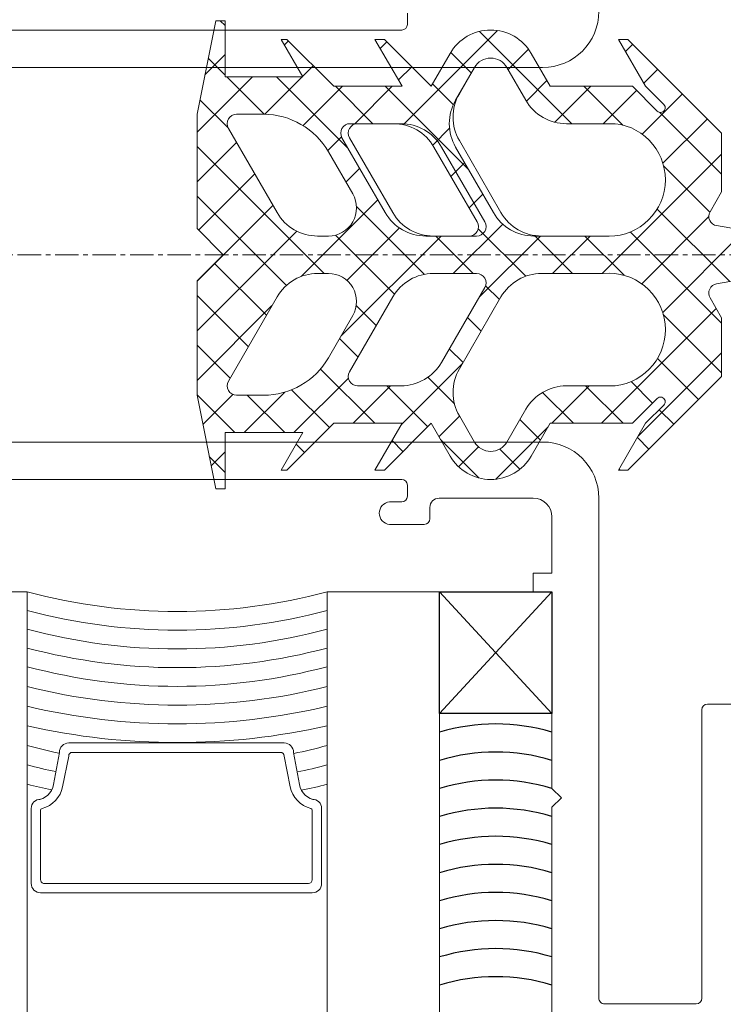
# Model space of a CAD drawing. Header units: inches. Extents: x -647532 to 3008597, y -136987 to 2557681.
# Tile 92 of 153: x 45308 to 45346, y 44522 to 44575. Entities that reach past the tile are written whole.
import ezdxf
from ezdxf import colors
from ezdxf.entities.mleader import LeaderData, LeaderLine
from ezdxf.enums import TextEntityAlignment as Align
from ezdxf.math import Vec2, Vec3

# ---------------------------------------------------------------- set-up
doc = ezdxf.new("R2010")
doc.units = ezdxf.units.IN
doc.header["$MEASUREMENT"] = 0
doc.linetypes.add('BIAL-IT1I-KGD-001-IN-DWG-141 LEVEL 2 - OVERALL FIRE EXIT PLAN$0$CENTER', pattern=[2, 1.25, -0.25, 0.25, -0.25])
doc.layers.add('ARCH', color=8, linetype='Continuous')
for name, color, linetype, lineweight in [('FURN', 8, 'Continuous', 5), ('FURN-HATCH', 8, 'Continuous', 5), ('YD-EXTERNAL 1', 8, 'Continuous', 5)]:
    doc.layers.add(name, color=color, linetype=linetype, lineweight=lineweight)
doc.styles.add('ARIAL', font='arial.ttf')
doc.styles.get("Standard").update_dxf_attribs({"font": 'arial.ttf'})

# ---------------------------------------------------------------- blocks, each defined once
blk = doc.blocks.new('BIAL-IT1I-KGD-001-IN-DWG-141 LEVEL 2 - OVERALL FIRE EXIT PLAN$0$A$C258E6B3D')
at = {"linetype": 'BIAL-IT1I-KGD-001-IN-DWG-141 LEVEL 2 - OVERALL FIRE EXIT PLAN$0$CENTER'}
blk.add_line((4455.52, 91.444), (4455.52, 776.348), dxfattribs=at)
for p, q in [((4454.52, 187.899), (4453.966, 184.747)), ((4457.074, 184.747), (4456.52, 187.899)), ((4458.6, 181.872), (4454.229, 186.243)), ((4479.52, 185.664), (4479.52, 184.264)), ((4453.081, 181.58), (4456.951, 185.449)), ((4449.02, 185.018), (4444.02, 180.018)), ((4447.916, 181.718), (4451.217, 185.018)), ((4452.154, 185.018), (4449.02, 185.018)), ((4456.52, 178.649), (4450.15, 185.018)), ((4453.224, 184.401), (4452.154, 185.018)), ((4454.306, 180.153), (4459.171, 185.018)), ((4458.886, 185.018), (4457.816, 184.401)), ((4464.52, 178.604), (4458.391, 184.733)), ((4458.71, 181.905), (4461.823, 185.018)), ((4462.02, 185.018), (4458.886, 185.018)), ((4465.215, 180.561), (4460.757, 185.018)), ((4467.02, 180.018), (4462.02, 185.018)), ((4450.634, 181.884), (4448.259, 184.258)), ((4450.772, 181.922), (4453.241, 184.391)), ((4457.067, 180.753), (4453.486, 184.334)), ((4461.054, 181.598), (4463.247, 183.791)), ((4479.82, 183.964), (4495.22, 183.964)), ((4495.52, 183.664), (4495.52, 178.764)), ((4449.084, 180.781), (4446.934, 182.932)), ((4463.795, 181.687), (4464.573, 182.465)), ((4446.52, 180.962), (4447.492, 181.934)), ((4463.548, 181.934), (4464.52, 180.962)), ((4446.35, 180.864), (4445.608, 181.606)), ((4447.846, 181.58), (4446.52, 180.255)), ((4464.52, 180.255), (4463.194, 181.58)), ((4444.02, 179.518), (4446.52, 180.962)), ((4462.295, 180.187), (4463.441, 181.333)), ((4464.52, 180.962), (4467.02, 179.518)), ((4465.282, 180.522), (4465.899, 181.139)), ((4448.52, 178.694), (4446.74, 180.474)), ((4444.02, 180.018), (4444.02, 179.518)), ((4444.669, 179.893), (4444.282, 180.28)), ((4446.52, 180.255), (4446.52, 175.869)), ((4464.52, 175.869), (4464.52, 180.255)), ((4467.02, 179.518), (4467.02, 180.018)), ((4446.52, 177.67), (4448.596, 179.746)), ((4448.52, 179.328), (4448.52, 176.735)), ((4448.52, 176.735), (4448.52, 179.328)), ((4454.52, 177.715), (4456.617, 179.812)), ((4462.52, 177.76), (4464.52, 179.76)), ((4462.52, 179.328), (4462.52, 176.735)), ((4466.963, 179.551), (4467.02, 179.609)), ((4454.52, 175.407), (4454.52, 178.704)), ((4454.52, 178.704), (4454.52, 175.003)), ((4456.52, 175.407), (4456.52, 178.704)), ((4495.22, 178.464), (4468.52, 178.464)), ((4448.443, 176.119), (4446.52, 178.042)), ((4456.52, 175.997), (4454.52, 177.997)), ((4464.52, 175.952), (4462.52, 177.952)), ((4443.593, 172.092), (4448.52, 177.019)), ((4454.52, 175.064), (4456.52, 177.064)), ((4462.87, 175.459), (4464.52, 177.109)), ((4484.02, 175.964), (4484.52, 176.464)), ((4484.52, 176.464), (4485.02, 175.964)), ((4446.52, 175.869), (4444.77, 174.859)), ((4447.314, 174.596), (4446.217, 175.694)), ((4466.27, 174.859), (4464.52, 175.869)), ((4467.505, 172.967), (4464.716, 175.756)), ((4469.52, 175.964), (4472.52, 175.964)), ((4472.52, 175.964), (4472.52, 174.964)), ((4473.52, 174.964), (4473.52, 175.964)), ((4473.52, 175.964), (4484.02, 175.964)), ((4485.02, 175.964), (4497.52, 175.964)), ((4445.52, 175.464), (4445.52, 146.444)), ((4457.789, 172.077), (4454.52, 175.346)), ((4464.317, 174.254), (4465.415, 175.352)), ((4465.52, 175.464), (4465.52, 146.444)), ((4445.634, 173.625), (4444.546, 174.713)), ((4447.27, 174.57), (4445.52, 173.56)), ((4445.52, 173.56), (4447.27, 174.57)), ((4463.77, 174.57), (4465.52, 173.56)), ((4468.52, 169.945), (4468.52, 174.964)), ((4472.52, 174.964), (4473.52, 174.964)), ((4454.134, 172.026), (4456.668, 174.56)), ((4465.894, 173.179), (4466.971, 174.257)), ((4448.577, 168.03), (4443.547, 173.06)), ((4449.42, 171.02), (4453.27, 173.242)), ((4456.52, 170.694), (4453.881, 173.333)), ((4457.177, 172.418), (4457.917, 173.157)), ((4461.62, 171.02), (4457.77, 173.242)), ((4453.27, 172.838), (4449.77, 170.817)), ((4453.77, 172.376), (4449.77, 170.067)), ((4453.77, 171.972), (4449.77, 169.663)), ((4453.022, 171.54), (4452.29, 172.272)), ((4454.52, 169.634), (4454.52, 171.943)), ((4456.52, 169.634), (4456.52, 171.943)), ((4457.27, 172.376), (4461.27, 170.067)), ((4458.866, 171.455), (4459.598, 172.187)), ((4465.383, 170.017), (4467.442, 172.076)), ((4466.84, 170.98), (4465.778, 172.042)), ((4444.715, 170.562), (4445.812, 171.659)), ((4445.52, 171.828), (4446.92, 171.02)), ((4447.27, 170.817), (4445.52, 171.828)), ((4446.52, 167.064), (4450.962, 171.506)), ((4454.52, 169.76), (4456.52, 171.76)), ((4454.52, 169.23), (4454.52, 171.539)), ((4465.52, 171.828), (4464.12, 171.02)), ((4451.341, 170.57), (4450.609, 171.302)), ((4460.547, 170.484), (4461.279, 171.216)), ((4464.604, 167.913), (4461.331, 171.187)), ((4465.237, 169.932), (4464.139, 171.03)), ((4444.77, 170.529), (4446.52, 169.518)), ((4446.395, 169.59), (4447.503, 170.699)), ((4449.662, 169.597), (4448.764, 170.494)), ((4462.061, 169.346), (4463.473, 170.758)), ((4464.52, 169.518), (4466.27, 170.529)), ((4459.857, 164.705), (4454.52, 170.042)), ((4473.52, 163.964), (4473.52, 169.964)), ((4473.52, 163.964), (4473.52, 169.964)), ((8437.52, 169.964), (4473.52, 169.964)), ((4446.52, 169.518), (4444.02, 167.018)), ((4462.52, 167.154), (4464.702, 169.336)), ((4467.02, 167.018), (4464.52, 169.518)), ((4469.62, 169.445), (4469.02, 169.445)), ((4452.943, 165.532), (4456.566, 169.155)), ((4469.92, 167.295), (4469.92, 169.145)), ((4446.186, 167.769), (4445.479, 168.477)), ((4443.22, 168.245), (4442.62, 168.245)), ((4443.52, 145.945), (4443.52, 167.945)), ((4444.02, 166.518), (4446.52, 167.962)), ((4446.52, 167.962), (4446.52, 164.318)), ((4448.52, 167.902), (4448.52, 165.592)), ((4456.89, 165.02), (4454.087, 167.824)), ((4462.52, 167.902), (4462.52, 165.592)), ((4464.52, 164.318), (4464.52, 167.962)), ((4464.52, 167.962), (4467.02, 166.518)), ((4465.445, 167.427), (4466.028, 168.01)), ((4467.52, 145.945), (4467.52, 167.945)), ((4467.82, 168.245), (4468.42, 168.245)), ((4468.72, 167.945), (4468.72, 167.295)), ((4448.52, 165.436), (4446.52, 167.436)), ((4448.52, 167.498), (4448.52, 165.188)), ((4449.27, 165.159), (4453.27, 167.469)), ((4454.472, 164.409), (4457.623, 167.56)), ((4461.77, 165.159), (4457.77, 167.469)), ((4464.52, 165.346), (4462.52, 167.346)), ((4444.02, 167.018), (4444.02, 166.518)), ((4444.505, 166.799), (4444.153, 167.151)), ((4449.27, 164.755), (4453.27, 167.065)), ((4467.02, 166.518), (4467.02, 167.018)), ((4446.52, 164.412), (4448.52, 166.412)), ((4456.678, 162.581), (4452.588, 166.671)), ((4458.233, 165.518), (4459.3, 166.585)), ((4461.624, 163.606), (4464.52, 166.502)), ((4451.639, 164.968), (4450.907, 165.7)), ((4452.27, 165.333), (4450.02, 164.034)), ((4452.27, 165.333), (4450.02, 164.034)), ((4458.77, 165.333), (4461.02, 164.034)), ((4459.993, 164.627), (4460.981, 165.615)), ((4446.02, 161.26), (4449.85, 165.09)), ((4448.623, 162.681), (4446.52, 164.784)), ((4449.958, 163.997), (4449.224, 164.732)), ((4465.02, 162.194), (4462.113, 165.101)), ((4446.52, 164.318), (4444.02, 161.818)), ((4462.731, 162.062), (4464.754, 164.084)), ((4467.02, 161.818), (4464.52, 164.318)), ((4449.735, 157.02), (4456.52, 163.805)), ((4454.52, 163.456), (4454.52, 164.034)), ((4454.52, 163.456), (4454.52, 164.034)), ((4456.52, 163.456), (4456.52, 164.034)), ((4473.52, 163.964), (8437.52, 163.964)), ((4489.093, 163.672), (4485.093, 163.672)), ((4445.994, 162.658), (4445.427, 163.225)), ((4488.893, 163.172), (4485.189, 163.172)), ((4489.593, 148.672), (4489.593, 163.172)), ((4444.02, 161.518), (4446.02, 162.673)), ((4446.02, 162.673), (4446.02, 158.52)), ((4448.02, 160.632), (4446.02, 162.632)), ((4465.02, 158.52), (4465.02, 162.673)), ((4465.02, 162.673), (4467.02, 161.518)), ((4465.638, 162.316), (4466.08, 162.759)), ((4482.093, 162.172), (4483.815, 162.482)), ((4489.093, 148.872), (4489.093, 162.972)), ((4459.587, 157.02), (4454.26, 162.347)), ((4482.293, 161.672), (4483.929, 161.995)), ((4444.02, 161.818), (4444.02, 161.518)), ((4444.313, 161.688), (4444.101, 161.9)), ((4452.387, 157.02), (4457.156, 161.79)), ((4465.02, 159.542), (4462.855, 161.708)), ((4463.02, 159.699), (4465.02, 161.699)), ((4467.02, 161.518), (4467.02, 161.818)), ((4481.593, 161.672), (4481.593, 150.172)), ((4482.093, 161.472), (4482.093, 150.372)), ((4448.77, 158.693), (4453.27, 161.291)), ((4448.77, 158.693), (4453.27, 161.291)), ((4456.935, 157.02), (4452.886, 161.07)), ((4462.27, 158.693), (4457.77, 161.291)), ((4462.239, 157.02), (4458.238, 161.021)), ((4446.02, 158.609), (4448.02, 160.609)), ((4448.02, 160.569), (4448.02, 159.126)), ((4448.02, 160.569), (4448.02, 159.126)), ((4455.979, 157.961), (4458.746, 160.728)), ((4463.02, 160.569), (4463.02, 159.126)), ((4448.98, 157.02), (4446.02, 159.981)), ((4454.202, 157.102), (4451.205, 160.099)), ((4457.69, 157.02), (4460.427, 159.757)), ((4451.632, 157.02), (4449.524, 159.128)), ((4464.579, 157.332), (4462.98, 158.93)), ((4462.993, 157.02), (4465.02, 159.047)), ((4443.02, 158.26), (4443.28, 158.52)), ((4446.02, 158.52), (4443.02, 158.52)), ((4443.02, 158.52), (4443.02, 158.02)), ((4445.906, 157.443), (4444.829, 158.52)), ((4445.03, 157.618), (4445.932, 158.52)), ((4447.239, 157.176), (4448.74, 158.677)), ((4454.12, 157.02), (4455.52, 158.42)), ((4455.52, 158.42), (4456.92, 157.02)), ((4460.341, 157.02), (4462.108, 158.787)), ((4468.02, 158.52), (4465.02, 158.52)), ((4466.788, 157.774), (4466.042, 158.52)), ((4466.301, 157.676), (4467.145, 158.52)), ((4468.02, 158.02), (4468.02, 158.52)), ((4443.02, 158.02), (4448.02, 157.02)), ((4463.02, 157.02), (4468.02, 158.02)), ((4448.02, 157.02), (4454.12, 157.02)), ((4456.92, 157.02), (4463.02, 157.02)), ((4482.293, 150.172), (4483.929, 149.848)), ((4482.093, 149.672), (4483.815, 149.361)), ((4488.893, 148.672), (4485.189, 148.672)), ((4473.52, 141.964), (4473.52, 147.964)), ((8437.52, 147.964), (4473.52, 147.964)), ((4485.093, 148.172), (4489.093, 148.172))]:
    blk.add_line(p, q)
at = {"lineweight": -3, "ltscale": 1000}
for p, q in [((4473.52, 175.964), (4480.02, 169.964)), ((4480.02, 175.964), (4473.52, 169.964)), ((4473.52, 175.964), (4480.02, 169.964)), ((4480.02, 175.964), (4473.52, 169.964)), ((4473.52, 175.964), (4480.02, 175.964)), ((4473.52, 169.964), (4473.52, 175.964)), ((4473.52, 175.964), (4480.02, 175.964)), ((4473.52, 169.964), (4473.52, 175.964)), ((4480.02, 175.964), (4480.02, 169.964)), ((4480.02, 175.964), (4480.02, 169.964)), ((4480.02, 169.964), (4473.52, 169.964)), ((4480.02, 169.964), (4473.52, 169.964))]:
    blk.add_line(p, q, dxfattribs=at)
for centre, radius, start, end in [((4453.474, 184.834), 0.5, 240, 350), ((4457.566, 184.834), 0.5, 190, 300), ((4479.82, 184.264), 0.3, 180, 270), ((4495.22, 183.664), 0.3, 360, 90), ((4447.669, 181.757), 0.25, 315, 135), ((4451.518, 179), 3.016, 354.3656, 173.748), ((4451.518, 179), 3.016, 354.3656, 173.748), ((4459.522, 179), 3.016, 6.252, 185.6344), ((4463.371, 181.757), 0.25, 45, 225), ((4442.52, 175.464), 3, 0, 90), ((4468.52, 175.464), 3, 90, 180), ((4495.22, 178.764), 0.3, 270, 360), ((4446.02, 176.735), 2.5, 300, 0), ((4446.02, 176.735), 2.5, 300, 0), ((4465.02, 176.735), 2.5, 180, 240), ((4469.52, 174.964), 1, 90, 180), ((4452.02, 175.407), 2.5, 300, 0), ((4459.02, 175.407), 2.5, 180, 240), ((4446.02, 172.694), 2.5, 120, 240), ((4452.02, 175.003), 2.5, 300, 0), ((4465.02, 172.694), 2.5, 300, 60), ((4446.02, 172.694), 1, 120, 240), ((4446.02, 172.694), 1, 120, 240), ((4465.02, 172.694), 1, 300, 60), ((4454.02, 171.943), 0.5, 0, 120), ((4454.02, 171.539), 0.5, 0, 120), ((4457.02, 171.943), 0.5, 60, 180), ((4448.17, 173.185), 2.5, 240, 300), ((4462.87, 173.185), 2.5, 240, 300), ((4448.52, 172.983), 2.5, 240, 300), ((4451.02, 167.902), 2.5, 120, 180), ((4460.02, 167.902), 2.5, 0, 60), ((4469.02, 169.945), 0.5, 180, 270), ((4451.02, 167.498), 2.5, 120, 180), ((4452.02, 169.634), 2.5, 300, 0), ((4459.02, 169.634), 2.5, 180, 240), ((4469.62, 169.145), 0.3, 0, 90), ((4452.02, 169.23), 2.5, 300, 0), ((4443.22, 167.945), 0.3, 0, 90), ((4467.82, 167.945), 0.3, 90, 180), ((4468.42, 167.945), 0.3, 0, 90), ((4469.32, 167.346), 0.602, 184.8837, 355.1141), ((4449.02, 165.592), 0.5, 180, 300), ((4449.02, 165.188), 0.5, 180, 300), ((4453.02, 164.034), 1.5, 0, 120), ((4453.02, 164.034), 1.5, 0, 120), ((4458.02, 164.034), 1.5, 60, 180), ((4462.02, 165.592), 0.5, 240, 0), ((4452.02, 160.569), 4, 120, 180), ((4452.02, 160.569), 4, 120, 180), ((4459.02, 160.569), 4, 0, 60), ((4443.558, 155.964), 31.012, 345.0506, 14.9494), ((4444.558, 155.964), 31.012, 345.0506, 14.9494), ((4445.558, 155.964), 31.012, 345.0506, 14.9494), ((4446.558, 155.964), 31.012, 345.0506, 14.9494), ((4447.558, 155.964), 31.012, 345.0506, 14.9494), ((4446.757, 155.964), 32.813, 345.8887, 14.1113), ((4445.958, 155.964), 34.611, 346.6359, 13.3641), ((4445.162, 155.964), 36.407, 347.3065, 12.6935), ((4460.896, 157.964), 21.674, 11.2249, 16.0712), ((4460.896, 157.964), 22.674, 11.1806, 15.3445), ((4460.896, 157.964), 23.674, 11.261, 14.6814), ((4485.093, 163.172), 0.5, 90, 180), ((4489.093, 163.172), 0.5, 0, 90), ((4452.02, 163.456), 2.5, 300, 0), ((4452.02, 163.456), 2.5, 300, 0), ((4459.02, 163.456), 2.5, 180, 240), ((4483.638, 163.466), 1, 280.2197, 354.3894), ((4483.638, 163.466), 1.5, 281.1736, 345.7185), ((4485.189, 163.072), 0.1, 90, 165.7185), ((4488.893, 162.972), 0.2, 0, 90), ((4482.093, 161.672), 0.5, 90, 180), ((4482.293, 161.472), 0.2, 90, 180), ((4448.52, 159.126), 0.5, 180, 300), ((4448.52, 159.126), 0.5, 180, 300), ((4462.52, 159.126), 0.5, 240, 0), ((4482.093, 150.172), 0.5, 180, 270), ((4482.293, 150.372), 0.2, 180, 270), ((4460.896, 153.964), 21.674, 343.9288, 348.5556), ((4460.896, 153.964), 22.674, 344.6555, 348.6096), ((4483.638, 148.377), 1, 5.6106, 79.7803), ((4483.638, 148.377), 1.5, 14.2815, 78.8264), ((4460.896, 153.964), 23.674, 345.3186, 348.5508), ((4488.893, 148.872), 0.2, 270, 0), ((4485.093, 148.672), 0.5, 180, 270), ((4485.189, 148.772), 0.1, 194.2815, 270), ((4489.093, 148.672), 0.5, 270, 0)]:
    blk.add_arc(centre, radius, start, end)
for centre in [(4490.924, 172.964), (4490.924, 172.964), (4492.424, 172.964), (4492.424, 172.964), (4493.924, 172.964), (4493.924, 172.964), (4495.424, 172.964), (4495.424, 172.964), (4496.924, 172.964), (4496.924, 172.964), (4498.424, 172.964), (4498.424, 172.964), (4499.924, 172.964), (4499.924, 172.964), (4501.424, 172.964), (4501.424, 172.964), (4502.924, 172.964), (4502.924, 172.964), (4504.424, 172.964), (4504.424, 172.964)]:
    blk.add_arc(centre, 10.349, 163.1483, 196.8517, dxfattribs=at)
blk = doc.blocks.new('_TagSlot')
at = {"color": 0, "linetype": 'ByBlock', "lineweight": -2, "transparency": 16777216}
for p, q in [((-4, 4), (4, 4)), ((-4, -4), (4, -4))]:
    blk.add_line(p, q, dxfattribs=at)
for centre, start, end in [((-4, 0), 90, 270), ((4, 0), 270, 90)]:
    blk.add_arc(centre, 4, start, end, dxfattribs=at)
at = {"layer": 'FURN', "color": 0, "transparency": 16777216, "style": 'ARIAL'}
blk.add_attdef('M-01', text='', height=2.5, dxfattribs=at).set_placement((0, -1.5), align=Align.CENTER)
blk = doc.blocks.new('_DotSmall')
at = {"color": 0, "linetype": 'ByBlock', "const_width": 0.5}
blk.add_lwpolyline([(-0.0625, 0, 1), (0.0625, 0, 1)], format="xyb", close=True, dxfattribs=at)
blk = doc.blocks.new('ARCH')
at = {"layer": 'YD-EXTERNAL 1', "rotation": 269.9999999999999}
blk.add_blockref('BIAL-IT1I-KGD-001-IN-DWG-141 LEVEL 2 - OVERALL FIRE EXIT PLAN$0$A$C258E6B3D', (45160.642, 49017.883), dxfattribs=at)
at = {"layer": 'FURN-HATCH', "linetype": 'Continuous'}
ml = blk.add_multileader_block('Standard', dxfattribs=at)
ml.set_content('_TagSlot', color=256, scale=-11.71875)
ml.set_attribute('M-01', 'VNR1', width=0)
ml.set_leader_properties(color=256, linetype='ByLayer', lineweight=-1)
ml.set_arrow_properties(name='DOTSMALL')
ml.build(insert=Vec2(0, 0))
ml.multileader.update_dxf_attribs({"dogleg_length": 115.809, "arrow_head_size": 28.235})
ctx = ml.context
ctx.base_point, ctx.char_height, ctx.arrow_head_size, ctx.landing_gap_size, ctx.plane_origin = Vec3(101476.346, 52296.962), 200, 28.235, 4, Vec3(100757.024, 52076.672)
notes = []
notes.append((ctx, [(0, (0, 0, 0), (0, 0), (1, 0), 1, [])]))
ctx.block.insert, ctx.block.rotation, ctx.block.scale = Vec3(101570.096, 52296.962), 3.141593, Vec3(-11.71875, 11.71875, 11.71875)
ml = blk.add_multileader_block('Standard', dxfattribs=at)
ml.set_content('_TagSlot', color=256, scale=-11.71875)
ml.set_attribute('M-01', 'VNR1', width=0)
ml.set_leader_properties(color=256, linetype='ByLayer', lineweight=-1)
ml.set_arrow_properties(name='DOTSMALL')
ml.build(insert=Vec2(0, 0))
ml.multileader.update_dxf_attribs({"dogleg_length": 115.809, "arrow_head_size": 28.235})
ctx = ml.context
ctx.base_point, ctx.char_height, ctx.arrow_head_size, ctx.landing_gap_size, ctx.plane_origin = Vec3(97954.669, 52254.917), 200, 28.235, 4, Vec3(97235.347, 52034.627)
notes.append((ctx, [(0, (0, 0, 0), (0, 0), (1, 0), 1, [])]))
ctx.block.insert, ctx.block.rotation, ctx.block.scale = Vec3(98048.419, 52254.917), 3.141593, Vec3(-11.71875, 11.71875, 11.71875)
ml = blk.add_multileader_block('Standard', dxfattribs=at)
ml.set_content('_TagSlot', color=256, scale=-11.71875)
ml.set_attribute('M-01', 'VNR1', width=0)
ml.set_leader_properties(color=256, linetype='ByLayer', lineweight=-1)
ml.set_arrow_properties(name='DOTSMALL')
ml.build(insert=Vec2(0, 0))
ml.multileader.update_dxf_attribs({"dogleg_length": 115.809, "arrow_head_size": 28.235})
ctx = ml.context
ctx.base_point, ctx.char_height, ctx.arrow_head_size, ctx.landing_gap_size, ctx.plane_origin = Vec3(99751.234, 51693.272), 200, 28.235, 4, Vec3(99031.911, 51472.982)
notes.append((ctx, [(0, (0, 0, 0), (0, 0), (1, 0), 1, [])]))
ctx.block.insert, ctx.block.rotation, ctx.block.scale = Vec3(99844.984, 51693.272), 3.141593, Vec3(-11.71875, 11.71875, 11.71875)
for ctx, leaders in notes:
    for number, flags, end, landing, length, lines in leaders:
        leader = LeaderData()
        leader.index, (leader.has_last_leader_line, leader.has_dogleg_vector, leader.attachment_direction) = number, flags
        leader.last_leader_point, leader.dogleg_vector, leader.dogleg_length = Vec3(end), Vec3(landing), length
        for number, points, colour, breaks in lines:
            line = LeaderLine()
            line.index, line.vertices, line.color, line.breaks = number, Vec3.list(points), colors.encode_raw_color(colour), breaks
            leader.lines.append(line)
        ctx.leaders.append(leader)

msp = doc.modelspace()

# ---------------------------------------------------------------- block references
at = {"layer": 'ARCH'}
msp.add_blockref('ARCH', (0, 0), dxfattribs=at)

doc.saveas('drawing.dxf')
